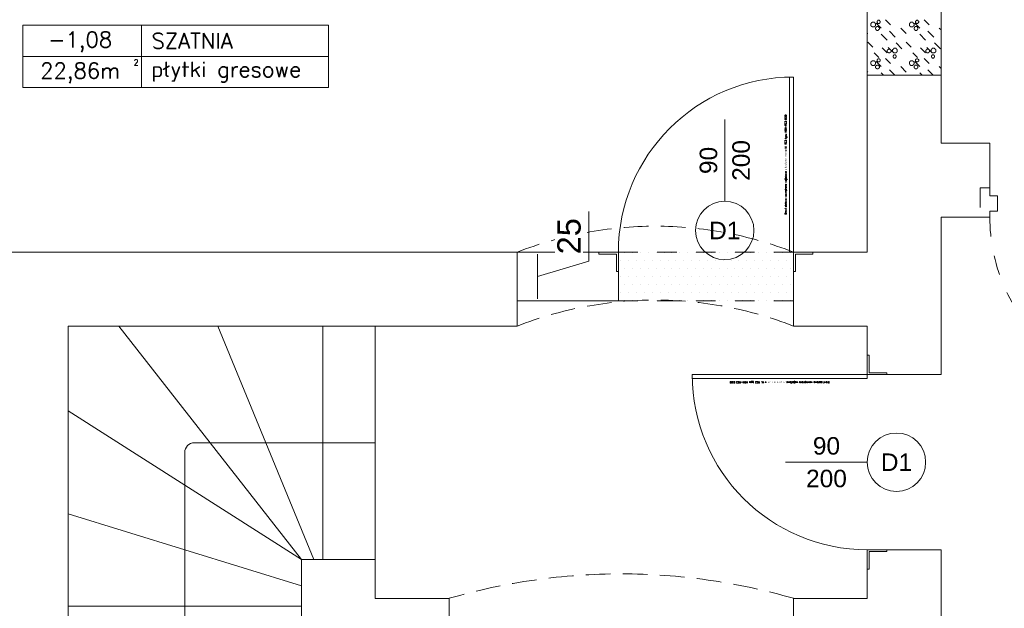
# Model space of a CAD drawing. Header units: millimetres. Extents: x -2274 to 12297, y -16157 to 26321.
# Tile 222 of 256: x -1012 to -506, y -720 to -418. Entities that reach past the tile are written whole.
import ezdxf
from ezdxf.enums import TextEntityAlignment as Align

# ---------------------------------------------------------------- set-up
doc = ezdxf.new("R2010")
doc.units = ezdxf.units.MM
doc.linetypes.add('4002', pattern=[2, 1, -1])
doc.linetypes.add('DASHED', pattern=[19.05, 12.7, -6.35])
for name, color, linetype in [('- niebieska cienka - izolacja', 120, 'Continuous'), ('-LI-WIDOK', 2, 'Continuous'), ('-SCIANY-DZIALOWE', 3, 'Continuous'), ('drzwi łuk', 1, 'Continuous'), ('PROJEKTOWANE', 5, 'Continuous')]:
    doc.layers.add(name, color=color, linetype=linetype)
doc.layers.add('-ŚCIANY NOŚNE', color=4, linetype='Continuous', lineweight=53)
doc.layers.add('CIENKA - OPISY', color=2, linetype='Continuous', lineweight=25)
doc.layers.add('DO USU', color=7, linetype='Continuous', true_color=0x969696)
doc.layers.add('ISTN. BUD', color=253, linetype='Continuous', true_color=0x828282)
doc.styles.add('ARIAL', font='arial.ttf', dxfattribs={"height": 0.5})
doc.styles.add('ROMANS', font='romans', dxfattribs={"width": 0.9, "height": 9})
doc.styles.add('SIMPLEX', font='simplex')
doc.styles.get("Standard").update_dxf_attribs({"font": 'arial.ttf'})

msp = doc.modelspace()

# ---------------------------------------------------------------- linework, layer by layer
at = {"layer": '- niebieska cienka - izolacja', "color": 253, "linetype": 'Continuous', "lineweight": 13}
for p, q in [((-574.19, -419.61), (-574.19, -419.41)), ((-574.19, -419.41), (-573.99, -419.41)), ((-574.19, -419.81), (-574.19, -419.61)), ((-574.19, -420.01), (-574.19, -419.81)), ((-574.19, -420.21), (-574.19, -420.01)), ((-574.19, -420.41), (-574.19, -420.21)), ((-573.99, -419.41), (-573.99, -419.21)), ((-573.99, -419.21), (-573.79, -419.21)), ((-573.79, -419.21), (-573.79, -419.01)), ((-573.79, -419.01), (-573.59, -419.01)), ((-573.59, -419.01), (-573.59, -418.81)), ((-573.59, -418.81), (-573.39, -418.81)), ((-573.39, -418.81), (-573.19, -418.81)), ((-573.19, -418.81), (-572.99, -418.81)), ((-572.99, -418.81), (-572.79, -418.81)), ((-572.79, -418.81), (-572.59, -418.81)), ((-572.59, -418.81), (-572.39, -418.81)), ((-572.39, -419.01), (-572.39, -418.81)), ((-572.39, -419.01), (-572.19, -419.01)), ((-572.19, -419.21), (-572.19, -419.01)), ((-572.19, -419.21), (-571.99, -419.21)), ((-571.99, -419.41), (-571.99, -419.21)), ((-571.99, -419.41), (-571.79, -419.41)), ((-571.79, -419.61), (-571.79, -419.41)), ((-571.79, -419.81), (-571.79, -419.61)), ((-571.79, -420.01), (-571.79, -419.81)), ((-571.79, -420.21), (-571.79, -420.01)), ((-571.79, -420.41), (-571.79, -420.21)), ((-571.4, -419.21), (-568.8, -421.81)), ((-571.4, -419.21), (-568.8, -421.81)), ((-570.99, -418.41), (-570.99, -418.21)), ((-570.99, -418.21), (-570.79, -418.21)), ((-570.99, -418.61), (-570.99, -418.41)), ((-570.99, -418.81), (-570.99, -418.61)), ((-570.99, -419.01), (-570.99, -418.81)), ((-570.99, -419.01), (-570.79, -419.01)), ((-570.79, -418.01), (-570.59, -418.01)), ((-570.79, -418.21), (-570.79, -418.01)), ((-570.79, -419.21), (-570.79, -419.01)), ((-570.79, -419.21), (-570.59, -419.21)), ((-570.59, -418.01), (-570.59, -417.81)), ((-570.59, -417.81), (-570.39, -417.81)), ((-570.59, -419.41), (-570.59, -419.21)), ((-570.59, -419.41), (-570.39, -419.41)), ((-570.39, -417.81), (-570.19, -417.81)), ((-570.39, -419.41), (-570.19, -419.41)), ((-570.19, -417.81), (-569.99, -417.81)), ((-570.19, -419.41), (-569.99, -419.41)), ((-569.99, -417.81), (-569.79, -417.81)), ((-569.99, -419.41), (-569.79, -419.41)), ((-569.79, -418.01), (-569.79, -417.81)), ((-569.79, -418.01), (-569.59, -418.01)), ((-569.79, -419.21), (-569.59, -419.21)), ((-569.79, -419.41), (-569.79, -419.21)), ((-569.59, -418.21), (-569.59, -418.01)), ((-569.59, -418.21), (-569.39, -418.21)), ((-569.59, -419.01), (-569.39, -419.01)), ((-569.59, -419.21), (-569.59, -419.01)), ((-569.39, -418.41), (-569.39, -418.21)), ((-569.39, -418.61), (-569.39, -418.41)), ((-569.39, -418.81), (-569.39, -418.61)), ((-569.39, -419.01), (-569.39, -418.81)), ((-566.6, -417.61), (-564, -420.21)), ((-566.6, -417.61), (-564, -420.21)), ((-554.39, -419.61), (-554.39, -419.41)), ((-554.39, -419.41), (-554.19, -419.41)), ((-554.39, -419.81), (-554.39, -419.61)), ((-554.39, -420.01), (-554.39, -419.81)), ((-554.39, -420.21), (-554.39, -420.01)), ((-554.39, -420.41), (-554.39, -420.21)), ((-554.19, -419.41), (-554.19, -419.21)), ((-554.19, -419.21), (-553.99, -419.21)), ((-553.99, -419.21), (-553.99, -419.01)), ((-553.99, -419.01), (-553.79, -419.01)), ((-553.79, -419.01), (-553.79, -418.81)), ((-553.79, -418.81), (-553.59, -418.81)), ((-553.59, -418.81), (-553.39, -418.81)), ((-553.39, -418.81), (-553.19, -418.81)), ((-553.19, -418.81), (-552.99, -418.81)), ((-552.99, -418.81), (-552.79, -418.81)), ((-552.79, -418.81), (-552.59, -418.81)), ((-552.59, -419.01), (-552.59, -418.81)), ((-552.59, -419.01), (-552.39, -419.01)), ((-552.39, -419.21), (-552.39, -419.01)), ((-552.39, -419.21), (-552.19, -419.21)), ((-552.19, -419.41), (-552.19, -419.21)), ((-552.19, -419.41), (-551.99, -419.41)), ((-551.99, -419.61), (-551.99, -419.41)), ((-551.99, -419.81), (-551.99, -419.61)), ((-551.99, -420.01), (-551.99, -419.81)), ((-551.99, -420.21), (-551.99, -420.01)), ((-551.99, -420.41), (-551.99, -420.21)), ((-551.6, -419.21), (-549, -421.81)), ((-551.6, -419.21), (-549, -421.81)), ((-551.19, -418.41), (-551.19, -418.21)), ((-551.19, -418.21), (-550.99, -418.21)), ((-551.19, -418.61), (-551.19, -418.41)), ((-551.19, -418.81), (-551.19, -418.61)), ((-551.19, -419.01), (-551.19, -418.81)), ((-551.19, -419.01), (-550.99, -419.01)), ((-550.99, -418.01), (-550.79, -418.01)), ((-550.99, -418.21), (-550.99, -418.01)), ((-550.99, -419.21), (-550.99, -419.01)), ((-550.99, -419.21), (-550.79, -419.21)), ((-550.79, -418.01), (-550.79, -417.81)), ((-550.79, -417.81), (-550.59, -417.81)), ((-550.79, -419.41), (-550.79, -419.21)), ((-550.79, -419.41), (-550.59, -419.41)), ((-550.59, -417.81), (-550.39, -417.81)), ((-550.59, -419.41), (-550.39, -419.41)), ((-550.39, -417.81), (-550.19, -417.81)), ((-550.39, -419.41), (-550.19, -419.41)), ((-550.19, -417.81), (-549.99, -417.81)), ((-550.19, -419.41), (-549.99, -419.41)), ((-549.99, -418.01), (-549.99, -417.81)), ((-549.99, -418.01), (-549.79, -418.01)), ((-549.99, -419.21), (-549.79, -419.21)), ((-549.99, -419.41), (-549.99, -419.21)), ((-549.79, -418.21), (-549.79, -418.01)), ((-549.79, -418.21), (-549.59, -418.21)), ((-549.79, -419.01), (-549.59, -419.01)), ((-549.79, -419.21), (-549.79, -419.01)), ((-549.59, -418.41), (-549.59, -418.21)), ((-549.59, -418.61), (-549.59, -418.41)), ((-549.59, -418.81), (-549.59, -418.61)), ((-549.59, -419.01), (-549.59, -418.81)), ((-546.8, -417.61), (-544.2, -420.21)), ((-546.8, -417.61), (-544.2, -420.21)), ((-576, -424.4), (-575.8, -424.61)), ((-576, -424.4), (-575.8, -424.61)), ((-574.19, -420.61), (-574.19, -420.41)), ((-574.19, -420.61), (-573.99, -420.61)), ((-573.99, -420.81), (-573.99, -420.61)), ((-573.99, -420.81), (-573.79, -420.81)), ((-573.79, -421.01), (-573.79, -420.81)), ((-573.79, -421.01), (-573.59, -421.01)), ((-573.59, -421.21), (-573.59, -421.01)), ((-573.59, -421.21), (-573.39, -421.21)), ((-573.39, -421.21), (-573.19, -421.21)), ((-573.19, -421.21), (-572.99, -421.21)), ((-572.99, -421.21), (-572.79, -421.21)), ((-572.79, -421.21), (-572.59, -421.21)), ((-572.59, -421.21), (-572.39, -421.21)), ((-572.39, -421.01), (-572.19, -421.01)), ((-572.39, -421.21), (-572.39, -421.01)), ((-572.19, -420.81), (-571.99, -420.81)), ((-572.19, -421.01), (-572.19, -420.81)), ((-571.99, -420.61), (-571.79, -420.61)), ((-571.99, -420.81), (-571.99, -420.61)), ((-571.79, -420.61), (-571.79, -420.41)), ((-571.79, -421.61), (-571.59, -421.61)), ((-571.79, -421.81), (-571.79, -421.61)), ((-571.79, -422.01), (-571.79, -421.81)), ((-571.79, -422.21), (-571.79, -422.01)), ((-571.79, -422.41), (-571.79, -422.21)), ((-571.79, -422.41), (-571.59, -422.41)), ((-571.59, -421.61), (-571.59, -421.41)), ((-571.59, -421.41), (-571.39, -421.41)), ((-571.59, -422.61), (-571.59, -422.41)), ((-571.59, -422.61), (-571.39, -422.61)), ((-571.39, -421.21), (-571.19, -421.21)), ((-571.39, -421.41), (-571.39, -421.21)), ((-571.39, -422.81), (-571.39, -422.61)), ((-571.39, -422.81), (-571.19, -422.81)), ((-571.19, -421.01), (-570.99, -421.01)), ((-571.19, -421.21), (-571.19, -421.01)), ((-571.19, -423.01), (-571.19, -422.81)), ((-571.19, -423.01), (-570.99, -423.01)), ((-570.99, -421.01), (-570.79, -421.01)), ((-570.99, -423.01), (-570.79, -423.01)), ((-570.79, -421.01), (-570.59, -421.01)), ((-570.79, -423.01), (-570.59, -423.01)), ((-570.59, -421.01), (-570.39, -421.01)), ((-570.59, -423.01), (-570.39, -423.01)), ((-570.39, -421.21), (-570.39, -421.01)), ((-570.39, -421.21), (-570.19, -421.21)), ((-570.39, -423.01), (-570.39, -422.81)), ((-570.39, -422.81), (-570.19, -422.81)), ((-570.19, -421.41), (-570.19, -421.21)), ((-570.19, -421.41), (-569.99, -421.41)), ((-570.19, -422.81), (-570.19, -422.61)), ((-570.19, -422.61), (-569.99, -422.61)), ((-569.99, -421.61), (-569.99, -421.41)), ((-569.99, -421.61), (-569.79, -421.61)), ((-569.99, -422.61), (-569.99, -422.41)), ((-569.99, -422.41), (-569.79, -422.41)), ((-569.79, -421.81), (-569.79, -421.61)), ((-569.79, -422.01), (-569.79, -421.81)), ((-569.79, -422.21), (-569.79, -422.01)), ((-569.79, -422.41), (-569.79, -422.21)), ((-568.8, -425.01), (-565.8, -428.01)), ((-568.8, -425.01), (-565.8, -428.01)), ((-564.6, -423.41), (-561.6, -426.41)), ((-564.6, -423.41), (-561.6, -426.41)), ((-558.8, -421.81), (-556, -424.61)), ((-558.8, -421.81), (-556, -424.61)), ((-554.39, -420.61), (-554.39, -420.41)), ((-554.39, -420.61), (-554.19, -420.61)), ((-554.19, -420.81), (-554.19, -420.61)), ((-554.19, -420.81), (-553.99, -420.81)), ((-553.99, -421.01), (-553.99, -420.81)), ((-553.99, -421.01), (-553.79, -421.01)), ((-553.79, -421.21), (-553.79, -421.01)), ((-553.79, -421.21), (-553.59, -421.21)), ((-553.59, -421.21), (-553.39, -421.21)), ((-553.39, -421.21), (-553.19, -421.21)), ((-553.19, -421.21), (-552.99, -421.21)), ((-552.99, -421.21), (-552.79, -421.21)), ((-552.79, -421.21), (-552.59, -421.21)), ((-552.59, -421.01), (-552.39, -421.01)), ((-552.59, -421.21), (-552.59, -421.01)), ((-552.39, -420.81), (-552.19, -420.81)), ((-552.39, -421.01), (-552.39, -420.81)), ((-552.19, -420.61), (-551.99, -420.61)), ((-552.19, -420.81), (-552.19, -420.61)), ((-551.99, -420.61), (-551.99, -420.41)), ((-551.99, -421.61), (-551.79, -421.61)), ((-551.99, -421.81), (-551.99, -421.61)), ((-551.99, -422.01), (-551.99, -421.81)), ((-551.99, -422.21), (-551.99, -422.01)), ((-551.99, -422.41), (-551.99, -422.21)), ((-551.99, -422.41), (-551.79, -422.41)), ((-551.79, -421.61), (-551.79, -421.41)), ((-551.79, -421.41), (-551.59, -421.41)), ((-551.79, -422.61), (-551.79, -422.41)), ((-551.79, -422.61), (-551.59, -422.61)), ((-551.59, -421.21), (-551.39, -421.21)), ((-551.59, -421.41), (-551.59, -421.21)), ((-551.59, -422.81), (-551.59, -422.61)), ((-551.59, -422.81), (-551.39, -422.81)), ((-551.39, -421.01), (-551.19, -421.01)), ((-551.39, -421.21), (-551.39, -421.01)), ((-551.39, -423.01), (-551.39, -422.81)), ((-551.39, -423.01), (-551.19, -423.01)), ((-551.19, -421.01), (-550.99, -421.01)), ((-551.19, -423.01), (-550.99, -423.01)), ((-550.99, -421.01), (-550.79, -421.01)), ((-550.99, -423.01), (-550.79, -423.01)), ((-550.79, -421.01), (-550.59, -421.01)), ((-550.79, -423.01), (-550.59, -423.01)), ((-550.59, -421.21), (-550.59, -421.01)), ((-550.59, -421.21), (-550.39, -421.21)), ((-550.59, -423.01), (-550.59, -422.81)), ((-550.59, -422.81), (-550.39, -422.81)), ((-550.39, -421.41), (-550.39, -421.21)), ((-550.39, -421.41), (-550.19, -421.41)), ((-550.39, -422.81), (-550.39, -422.61)), ((-550.39, -422.61), (-550.19, -422.61)), ((-550.19, -421.61), (-550.19, -421.41)), ((-550.19, -421.61), (-549.99, -421.61)), ((-550.19, -422.61), (-550.19, -422.41)), ((-550.19, -422.41), (-549.99, -422.41)), ((-549.99, -421.81), (-549.99, -421.61)), ((-549.99, -422.01), (-549.99, -421.81)), ((-549.99, -422.21), (-549.99, -422.01)), ((-549.99, -422.41), (-549.99, -422.21)), ((-549, -425.01), (-546, -428.01)), ((-549, -425.01), (-546, -428.01)), ((-544.8, -423.41), (-541.8, -426.41)), ((-544.8, -423.41), (-541.8, -426.41)), ((-539, -421.81), (-538, -422.8)), ((-539, -421.81), (-538, -422.8)), ((-575.8, -429.01), (-573.2, -431.61)), ((-575.8, -429.01), (-573.2, -431.61)), ((-561.2, -429.41), (-558.2, -432.41)), ((-561.2, -429.41), (-558.2, -432.41)), ((-556, -429.01), (-553.4, -431.61)), ((-556, -429.01), (-553.4, -431.61)), ((-541.4, -429.41), (-538.4, -432.41)), ((-541.4, -429.41), (-538.4, -432.41)), ((-572.4, -434.61), (-570, -437.01)), ((-572.4, -434.61), (-570, -437.01)), ((-568.4, -432.01), (-565.8, -434.61)), ((-568.4, -432.01), (-565.8, -434.61)), ((-565.79, -433.21), (-565.59, -433.21)), ((-565.79, -433.41), (-565.79, -433.21)), ((-565.79, -433.61), (-565.79, -433.41)), ((-565.79, -433.81), (-565.79, -433.61)), ((-565.79, -434.01), (-565.79, -433.81)), ((-565.79, -434.01), (-565.59, -434.01)), ((-565.59, -433.21), (-565.59, -433.01)), ((-565.59, -433.01), (-565.39, -433.01)), ((-565.59, -434.21), (-565.59, -434.01)), ((-565.59, -434.21), (-565.39, -434.21)), ((-565.39, -432.81), (-565.19, -432.81)), ((-565.39, -433.01), (-565.39, -432.81)), ((-565.39, -434.41), (-565.39, -434.21)), ((-565.39, -434.41), (-565.19, -434.41)), ((-565.2, -431.81), (-562.4, -434.61)), ((-565.2, -431.81), (-562.4, -434.61)), ((-565.19, -432.61), (-564.99, -432.61)), ((-565.19, -432.81), (-565.19, -432.61)), ((-565.19, -434.61), (-565.19, -434.41)), ((-565.19, -434.61), (-564.99, -434.61)), ((-564.99, -432.61), (-564.79, -432.61)), ((-564.99, -434.61), (-564.79, -434.61)), ((-564.79, -432.61), (-564.59, -432.61)), ((-564.79, -434.61), (-564.59, -434.61)), ((-564.59, -432.61), (-564.39, -432.61)), ((-564.59, -434.61), (-564.39, -434.61)), ((-564.39, -432.81), (-564.39, -432.61)), ((-564.39, -432.81), (-564.19, -432.81)), ((-564.39, -434.61), (-564.39, -434.41)), ((-564.39, -434.41), (-564.19, -434.41)), ((-564.19, -433.01), (-564.19, -432.81)), ((-564.19, -433.01), (-563.99, -433.01)), ((-564.19, -434.41), (-564.19, -434.21)), ((-564.19, -434.21), (-563.99, -434.21)), ((-563.99, -433.21), (-563.99, -433.01)), ((-563.99, -433.21), (-563.79, -433.21)), ((-563.99, -434.21), (-563.99, -434.01)), ((-563.99, -434.01), (-563.79, -434.01)), ((-563.79, -433.41), (-563.79, -433.21)), ((-563.79, -433.61), (-563.79, -433.41)), ((-563.79, -433.81), (-563.79, -433.61)), ((-563.79, -434.01), (-563.79, -433.81)), ((-562.99, -433.01), (-562.99, -432.81)), ((-562.99, -432.81), (-562.79, -432.81)), ((-562.99, -433.21), (-562.99, -433.01)), ((-562.99, -433.41), (-562.99, -433.21)), ((-562.99, -433.61), (-562.99, -433.41)), ((-562.99, -433.81), (-562.99, -433.61)), ((-562.99, -434.01), (-562.99, -433.81)), ((-562.99, -434.01), (-562.79, -434.01)), ((-562.79, -432.81), (-562.79, -432.61)), ((-562.79, -432.61), (-562.59, -432.61)), ((-562.79, -434.21), (-562.79, -434.01)), ((-562.79, -434.21), (-562.59, -434.21)), ((-562.59, -432.61), (-562.59, -432.41)), ((-562.59, -432.41), (-562.39, -432.41)), ((-562.59, -434.41), (-562.59, -434.21)), ((-562.59, -434.41), (-562.39, -434.41)), ((-562.39, -432.41), (-562.39, -432.21)), ((-562.39, -432.21), (-562.19, -432.21)), ((-562.39, -434.61), (-562.39, -434.41)), ((-562.39, -434.61), (-562.19, -434.61)), ((-562.19, -432.21), (-561.99, -432.21)), ((-562.19, -434.61), (-561.99, -434.61)), ((-561.99, -432.21), (-561.79, -432.21)), ((-561.99, -434.61), (-561.79, -434.61)), ((-561.79, -432.21), (-561.59, -432.21)), ((-561.79, -434.61), (-561.59, -434.61)), ((-561.59, -432.21), (-561.39, -432.21)), ((-561.59, -434.61), (-561.39, -434.61)), ((-561.39, -432.21), (-561.19, -432.21)), ((-561.39, -434.61), (-561.19, -434.61)), ((-561.19, -432.41), (-561.19, -432.21)), ((-561.19, -432.41), (-560.99, -432.41)), ((-561.19, -434.41), (-560.99, -434.41)), ((-561.19, -434.61), (-561.19, -434.41)), ((-560.99, -432.61), (-560.99, -432.41)), ((-560.99, -432.61), (-560.79, -432.61)), ((-560.99, -434.21), (-560.79, -434.21)), ((-560.99, -434.41), (-560.99, -434.21)), ((-560.79, -432.81), (-560.79, -432.61)), ((-560.79, -432.81), (-560.59, -432.81)), ((-560.79, -434.01), (-560.59, -434.01)), ((-560.79, -434.21), (-560.79, -434.01)), ((-560.59, -433.01), (-560.59, -432.81)), ((-560.59, -433.21), (-560.59, -433.01)), ((-560.59, -433.41), (-560.59, -433.21)), ((-560.59, -433.61), (-560.59, -433.41)), ((-560.59, -433.81), (-560.59, -433.61)), ((-560.59, -434.01), (-560.59, -433.81)), ((-552.6, -434.61), (-550.2, -437.01)), ((-552.6, -434.61), (-550.2, -437.01)), ((-548.6, -432.01), (-546, -434.61)), ((-548.6, -432.01), (-546, -434.61)), ((-545.99, -433.21), (-545.79, -433.21)), ((-545.99, -433.41), (-545.99, -433.21)), ((-545.99, -433.61), (-545.99, -433.41)), ((-545.99, -433.81), (-545.99, -433.61)), ((-545.99, -434.01), (-545.99, -433.81)), ((-545.99, -434.01), (-545.79, -434.01)), ((-545.79, -433.21), (-545.79, -433.01)), ((-545.79, -433.01), (-545.59, -433.01)), ((-545.79, -434.21), (-545.79, -434.01)), ((-545.79, -434.21), (-545.59, -434.21)), ((-545.59, -432.81), (-545.39, -432.81)), ((-545.59, -433.01), (-545.59, -432.81)), ((-545.59, -434.41), (-545.59, -434.21)), ((-545.59, -434.41), (-545.39, -434.41)), ((-545.4, -431.81), (-542.6, -434.61)), ((-545.4, -431.81), (-542.6, -434.61)), ((-545.39, -432.61), (-545.19, -432.61)), ((-545.39, -432.81), (-545.39, -432.61)), ((-545.39, -434.61), (-545.39, -434.41)), ((-545.39, -434.61), (-545.19, -434.61)), ((-545.19, -432.61), (-544.99, -432.61)), ((-545.19, -434.61), (-544.99, -434.61)), ((-544.99, -432.61), (-544.79, -432.61)), ((-544.99, -434.61), (-544.79, -434.61)), ((-544.79, -432.61), (-544.59, -432.61)), ((-544.79, -434.61), (-544.59, -434.61)), ((-544.59, -432.81), (-544.59, -432.61)), ((-544.59, -432.81), (-544.39, -432.81)), ((-544.59, -434.61), (-544.59, -434.41)), ((-544.59, -434.41), (-544.39, -434.41)), ((-544.39, -433.01), (-544.39, -432.81)), ((-544.39, -433.01), (-544.19, -433.01)), ((-544.39, -434.41), (-544.39, -434.21)), ((-544.39, -434.21), (-544.19, -434.21)), ((-544.19, -433.21), (-544.19, -433.01)), ((-544.19, -433.21), (-543.99, -433.21)), ((-544.19, -434.21), (-544.19, -434.01)), ((-544.19, -434.01), (-543.99, -434.01)), ((-543.99, -433.41), (-543.99, -433.21)), ((-543.99, -433.61), (-543.99, -433.41)), ((-543.99, -433.81), (-543.99, -433.61)), ((-543.99, -434.01), (-543.99, -433.81)), ((-543.19, -433.01), (-543.19, -432.81)), ((-543.19, -432.81), (-542.99, -432.81)), ((-543.19, -433.21), (-543.19, -433.01)), ((-543.19, -433.41), (-543.19, -433.21)), ((-543.19, -433.61), (-543.19, -433.41)), ((-543.19, -433.81), (-543.19, -433.61)), ((-543.19, -434.01), (-543.19, -433.81)), ((-543.19, -434.01), (-542.99, -434.01)), ((-542.99, -432.81), (-542.99, -432.61)), ((-542.99, -432.61), (-542.79, -432.61)), ((-542.99, -434.21), (-542.99, -434.01)), ((-542.99, -434.21), (-542.79, -434.21)), ((-542.79, -432.61), (-542.79, -432.41)), ((-542.79, -432.41), (-542.59, -432.41)), ((-542.79, -434.41), (-542.79, -434.21)), ((-542.79, -434.41), (-542.59, -434.41)), ((-542.59, -432.41), (-542.59, -432.21)), ((-542.59, -432.21), (-542.39, -432.21)), ((-542.59, -434.61), (-542.59, -434.41)), ((-542.59, -434.61), (-542.39, -434.61)), ((-542.39, -432.21), (-542.19, -432.21)), ((-542.39, -434.61), (-542.19, -434.61)), ((-542.19, -432.21), (-541.99, -432.21)), ((-542.19, -434.61), (-541.99, -434.61)), ((-541.99, -432.21), (-541.79, -432.21)), ((-541.99, -434.61), (-541.79, -434.61)), ((-541.79, -432.21), (-541.59, -432.21)), ((-541.79, -434.61), (-541.59, -434.61)), ((-541.59, -432.21), (-541.39, -432.21)), ((-541.59, -434.61), (-541.39, -434.61)), ((-541.39, -432.41), (-541.39, -432.21)), ((-541.39, -432.41), (-541.19, -432.41)), ((-541.39, -434.41), (-541.19, -434.41)), ((-541.39, -434.61), (-541.39, -434.41)), ((-541.19, -432.61), (-541.19, -432.41)), ((-541.19, -432.61), (-540.99, -432.61)), ((-541.19, -434.21), (-540.99, -434.21)), ((-541.19, -434.41), (-541.19, -434.21)), ((-540.99, -432.81), (-540.99, -432.61)), ((-540.99, -432.81), (-540.79, -432.81)), ((-540.99, -434.01), (-540.79, -434.01)), ((-540.99, -434.21), (-540.99, -434.01)), ((-540.79, -433.01), (-540.79, -432.81)), ((-540.79, -433.21), (-540.79, -433.01)), ((-540.79, -433.41), (-540.79, -433.21)), ((-540.79, -433.61), (-540.79, -433.41)), ((-540.79, -433.81), (-540.79, -433.61)), ((-540.79, -434.01), (-540.79, -433.81)), ((-574.19, -439.41), (-574.19, -439.21)), ((-574.19, -439.21), (-573.99, -439.21)), ((-574.19, -439.61), (-574.19, -439.41)), ((-574.19, -439.81), (-574.19, -439.61)), ((-574.19, -440.01), (-574.19, -439.81)), ((-574.19, -440.21), (-574.19, -440.01)), ((-574.19, -440.41), (-574.19, -440.21)), ((-574.19, -440.41), (-573.99, -440.41)), ((-573.99, -439.21), (-573.99, -439.01)), ((-573.99, -439.01), (-573.79, -439.01)), ((-573.99, -440.61), (-573.99, -440.41)), ((-573.79, -439.01), (-573.79, -438.81)), ((-573.79, -438.81), (-573.59, -438.81)), ((-573.59, -438.81), (-573.59, -438.61)), ((-573.59, -438.61), (-573.39, -438.61)), ((-573.39, -438.61), (-573.19, -438.61)), ((-573.19, -438.61), (-572.99, -438.61)), ((-572.99, -438.61), (-572.79, -438.61)), ((-572.79, -438.61), (-572.59, -438.61)), ((-572.59, -438.61), (-572.39, -438.61)), ((-572.39, -438.81), (-572.39, -438.61)), ((-572.39, -438.81), (-572.19, -438.81)), ((-572.19, -439.01), (-572.19, -438.81)), ((-572.19, -439.01), (-571.99, -439.01)), ((-571.99, -439.21), (-571.99, -439.01)), ((-571.99, -439.21), (-571.79, -439.21)), ((-571.99, -440.41), (-571.79, -440.41)), ((-571.99, -440.61), (-571.99, -440.41)), ((-571.79, -439.41), (-571.79, -439.21)), ((-571.79, -439.61), (-571.79, -439.41)), ((-571.79, -439.81), (-571.79, -439.61)), ((-571.79, -440.01), (-571.79, -439.81)), ((-571.79, -440.21), (-571.79, -440.01)), ((-571.79, -440.41), (-571.79, -440.21)), ((-571.4, -439.01), (-568.8, -441.61)), ((-571.4, -439.01), (-568.8, -441.61)), ((-570.99, -438.21), (-570.99, -438.01)), ((-570.99, -438.01), (-570.79, -438.01)), ((-570.99, -438.41), (-570.99, -438.21)), ((-570.99, -438.61), (-570.99, -438.41)), ((-570.99, -438.81), (-570.99, -438.61)), ((-570.99, -438.81), (-570.79, -438.81)), ((-570.79, -437.81), (-570.59, -437.81)), ((-570.79, -438.01), (-570.79, -437.81)), ((-570.79, -439.01), (-570.79, -438.81)), ((-570.79, -439.01), (-570.59, -439.01)), ((-570.59, -437.81), (-570.59, -437.61)), ((-570.59, -437.61), (-570.39, -437.61)), ((-570.59, -439.21), (-570.59, -439.01)), ((-570.59, -439.21), (-570.39, -439.21)), ((-570.39, -437.61), (-570.19, -437.61)), ((-570.39, -439.21), (-570.19, -439.21)), ((-570.19, -437.61), (-569.99, -437.61)), ((-570.19, -439.21), (-569.99, -439.21)), ((-569.99, -437.61), (-569.79, -437.61)), ((-569.99, -439.21), (-569.79, -439.21)), ((-569.79, -437.81), (-569.79, -437.61)), ((-569.79, -437.81), (-569.59, -437.81)), ((-569.79, -439.01), (-569.59, -439.01)), ((-569.79, -439.21), (-569.79, -439.01)), ((-569.59, -438.01), (-569.59, -437.81)), ((-569.59, -438.01), (-569.39, -438.01)), ((-569.59, -438.81), (-569.39, -438.81)), ((-569.59, -439.01), (-569.59, -438.81)), ((-569.39, -438.21), (-569.39, -438.01)), ((-569.39, -438.41), (-569.39, -438.21)), ((-569.39, -438.61), (-569.39, -438.41)), ((-569.39, -438.81), (-569.39, -438.61)), ((-566.6, -437.41), (-564, -440.01)), ((-566.6, -437.41), (-564, -440.01)), ((-562.79, -436.21), (-562.79, -436.01)), ((-562.79, -436.01), (-562.59, -436.01)), ((-562.79, -436.41), (-562.79, -436.21)), ((-562.79, -436.61), (-562.79, -436.41)), ((-562.79, -436.81), (-562.79, -436.61)), ((-562.79, -436.81), (-562.59, -436.81)), ((-562.59, -435.81), (-562.39, -435.81)), ((-562.59, -436.01), (-562.59, -435.81)), ((-562.59, -437.01), (-562.59, -436.81)), ((-562.59, -437.01), (-562.39, -437.01)), ((-562.39, -435.81), (-562.39, -435.61)), ((-562.39, -435.61), (-562.19, -435.61)), ((-562.39, -437.21), (-562.39, -437.01)), ((-562.39, -437.21), (-562.19, -437.21)), ((-562.19, -435.61), (-561.99, -435.61)), ((-562.19, -437.21), (-561.99, -437.21)), ((-561.99, -435.61), (-561.79, -435.61)), ((-561.99, -437.21), (-561.79, -437.21)), ((-561.79, -435.61), (-561.59, -435.61)), ((-561.79, -437.21), (-561.59, -437.21)), ((-561.59, -435.81), (-561.59, -435.61)), ((-561.59, -435.81), (-561.39, -435.81)), ((-561.59, -437.01), (-561.39, -437.01)), ((-561.59, -437.21), (-561.59, -437.01)), ((-561.39, -436.01), (-561.39, -435.81)), ((-561.39, -436.01), (-561.19, -436.01)), ((-561.39, -436.81), (-561.19, -436.81)), ((-561.39, -437.01), (-561.39, -436.81)), ((-561.19, -436.21), (-561.19, -436.01)), ((-561.19, -436.41), (-561.19, -436.21)), ((-561.19, -436.61), (-561.19, -436.41)), ((-561.19, -436.81), (-561.19, -436.61)), ((-554.39, -439.41), (-554.39, -439.21)), ((-554.39, -439.21), (-554.19, -439.21)), ((-554.39, -439.61), (-554.39, -439.41)), ((-554.39, -439.81), (-554.39, -439.61)), ((-554.39, -440.01), (-554.39, -439.81)), ((-554.39, -440.21), (-554.39, -440.01)), ((-554.39, -440.41), (-554.39, -440.21)), ((-554.39, -440.41), (-554.19, -440.41)), ((-554.19, -439.21), (-554.19, -439.01)), ((-554.19, -439.01), (-553.99, -439.01)), ((-554.19, -440.61), (-554.19, -440.41)), ((-553.99, -439.01), (-553.99, -438.81)), ((-553.99, -438.81), (-553.79, -438.81)), ((-553.79, -438.81), (-553.79, -438.61)), ((-553.79, -438.61), (-553.59, -438.61)), ((-553.59, -438.61), (-553.39, -438.61)), ((-553.39, -438.61), (-553.19, -438.61)), ((-553.19, -438.61), (-552.99, -438.61)), ((-552.99, -438.61), (-552.79, -438.61)), ((-552.79, -438.61), (-552.59, -438.61)), ((-552.59, -438.81), (-552.59, -438.61)), ((-552.59, -438.81), (-552.39, -438.81)), ((-552.39, -439.01), (-552.39, -438.81)), ((-552.39, -439.01), (-552.19, -439.01)), ((-552.19, -439.21), (-552.19, -439.01)), ((-552.19, -439.21), (-551.99, -439.21)), ((-552.19, -440.41), (-551.99, -440.41)), ((-552.19, -440.61), (-552.19, -440.41)), ((-551.99, -439.41), (-551.99, -439.21)), ((-551.99, -439.61), (-551.99, -439.41)), ((-551.99, -439.81), (-551.99, -439.61)), ((-551.99, -440.01), (-551.99, -439.81)), ((-551.99, -440.21), (-551.99, -440.01)), ((-551.99, -440.41), (-551.99, -440.21)), ((-551.6, -439.01), (-549, -441.61)), ((-551.6, -439.01), (-549, -441.61)), ((-551.19, -438.21), (-551.19, -438.01)), ((-551.19, -438.01), (-550.99, -438.01)), ((-551.19, -438.41), (-551.19, -438.21)), ((-551.19, -438.61), (-551.19, -438.41)), ((-551.19, -438.81), (-551.19, -438.61)), ((-551.19, -438.81), (-550.99, -438.81)), ((-550.99, -437.81), (-550.79, -437.81)), ((-550.99, -438.01), (-550.99, -437.81)), ((-550.99, -439.01), (-550.99, -438.81)), ((-550.99, -439.01), (-550.79, -439.01)), ((-550.79, -437.81), (-550.79, -437.61)), ((-550.79, -437.61), (-550.59, -437.61)), ((-550.79, -439.21), (-550.79, -439.01)), ((-550.79, -439.21), (-550.59, -439.21)), ((-550.59, -437.61), (-550.39, -437.61)), ((-550.59, -439.21), (-550.39, -439.21)), ((-550.39, -437.61), (-550.19, -437.61)), ((-550.39, -439.21), (-550.19, -439.21)), ((-550.19, -437.61), (-549.99, -437.61)), ((-550.19, -439.21), (-549.99, -439.21)), ((-549.99, -437.81), (-549.99, -437.61)), ((-549.99, -437.81), (-549.79, -437.81)), ((-549.99, -439.01), (-549.79, -439.01)), ((-549.99, -439.21), (-549.99, -439.01)), ((-549.79, -438.01), (-549.79, -437.81)), ((-549.79, -438.01), (-549.59, -438.01)), ((-549.79, -438.81), (-549.59, -438.81)), ((-549.79, -439.01), (-549.79, -438.81)), ((-549.59, -438.21), (-549.59, -438.01)), ((-549.59, -438.41), (-549.59, -438.21)), ((-549.59, -438.61), (-549.59, -438.41)), ((-549.59, -438.81), (-549.59, -438.61)), ((-546.8, -437.41), (-544.2, -440.01)), ((-546.8, -437.41), (-544.2, -440.01)), ((-542.99, -436.21), (-542.99, -436.01)), ((-542.99, -436.01), (-542.79, -436.01)), ((-542.99, -436.41), (-542.99, -436.21)), ((-542.99, -436.61), (-542.99, -436.41)), ((-542.99, -436.81), (-542.99, -436.61)), ((-542.99, -436.81), (-542.79, -436.81)), ((-542.79, -435.81), (-542.59, -435.81)), ((-542.79, -436.01), (-542.79, -435.81)), ((-542.79, -437.01), (-542.79, -436.81)), ((-542.79, -437.01), (-542.59, -437.01)), ((-542.59, -435.81), (-542.59, -435.61)), ((-542.59, -435.61), (-542.39, -435.61)), ((-542.59, -437.21), (-542.59, -437.01)), ((-542.59, -437.21), (-542.39, -437.21)), ((-542.39, -435.61), (-542.19, -435.61)), ((-542.39, -437.21), (-542.19, -437.21)), ((-542.19, -435.61), (-541.99, -435.61)), ((-542.19, -437.21), (-541.99, -437.21)), ((-541.99, -435.61), (-541.79, -435.61)), ((-541.99, -437.21), (-541.79, -437.21)), ((-541.79, -435.81), (-541.79, -435.61)), ((-541.79, -435.81), (-541.59, -435.81)), ((-541.79, -437.01), (-541.59, -437.01)), ((-541.79, -437.21), (-541.79, -437.01)), ((-541.59, -436.01), (-541.59, -435.81)), ((-541.59, -436.01), (-541.39, -436.01)), ((-541.59, -436.81), (-541.39, -436.81)), ((-541.59, -437.01), (-541.59, -436.81)), ((-541.39, -436.21), (-541.39, -436.01)), ((-541.39, -436.41), (-541.39, -436.21)), ((-541.39, -436.61), (-541.39, -436.41)), ((-541.39, -436.81), (-541.39, -436.61)), ((-576, -444.2), (-575.8, -444.41)), ((-576, -444.2), (-575.8, -444.41)), ((-573.99, -440.61), (-573.79, -440.61)), ((-573.79, -440.81), (-573.79, -440.61)), ((-573.79, -440.81), (-573.59, -440.81)), ((-573.59, -441.01), (-573.59, -440.81)), ((-573.59, -441.01), (-573.39, -441.01)), ((-573.39, -441.01), (-573.19, -441.01)), ((-573.19, -441.01), (-572.99, -441.01)), ((-572.99, -441.01), (-572.79, -441.01)), ((-572.79, -441.01), (-572.59, -441.01)), ((-572.59, -441.01), (-572.39, -441.01)), ((-572.39, -440.81), (-572.19, -440.81)), ((-572.39, -441.01), (-572.39, -440.81)), ((-572.19, -440.61), (-571.99, -440.61)), ((-572.19, -440.81), (-572.19, -440.61)), ((-571.79, -441.41), (-571.59, -441.41)), ((-571.79, -441.61), (-571.79, -441.41)), ((-571.79, -441.81), (-571.79, -441.61)), ((-571.79, -442.01), (-571.79, -441.81)), ((-571.79, -442.21), (-571.79, -442.01)), ((-571.79, -442.21), (-571.59, -442.21)), ((-571.59, -441.41), (-571.59, -441.21)), ((-571.59, -441.21), (-571.39, -441.21)), ((-571.59, -442.41), (-571.59, -442.21)), ((-571.59, -442.41), (-571.39, -442.41)), ((-571.39, -441.01), (-571.19, -441.01)), ((-571.39, -441.21), (-571.39, -441.01)), ((-571.39, -442.61), (-571.39, -442.41)), ((-571.39, -442.61), (-571.19, -442.61)), ((-571.19, -440.81), (-570.99, -440.81)), ((-571.19, -441.01), (-571.19, -440.81)), ((-571.19, -442.81), (-571.19, -442.61)), ((-571.19, -442.81), (-570.99, -442.81)), ((-570.99, -440.81), (-570.79, -440.81)), ((-570.99, -442.81), (-570.79, -442.81)), ((-570.79, -440.81), (-570.59, -440.81)), ((-570.79, -442.81), (-570.59, -442.81)), ((-570.59, -440.81), (-570.39, -440.81)), ((-570.59, -442.81), (-570.39, -442.81)), ((-570.39, -441.01), (-570.39, -440.81)), ((-570.39, -441.01), (-570.19, -441.01)), ((-570.39, -442.81), (-570.39, -442.61)), ((-570.39, -442.61), (-570.19, -442.61)), ((-570.19, -441.21), (-570.19, -441.01)), ((-570.19, -441.21), (-569.99, -441.21)), ((-570.19, -442.61), (-570.19, -442.41)), ((-570.19, -442.41), (-569.99, -442.41)), ((-569.99, -441.41), (-569.99, -441.21)), ((-569.99, -441.41), (-569.79, -441.41)), ((-569.99, -442.41), (-569.99, -442.21)), ((-569.99, -442.21), (-569.79, -442.21)), ((-569.79, -441.61), (-569.79, -441.41)), ((-569.79, -441.81), (-569.79, -441.61)), ((-569.79, -442.01), (-569.79, -441.81)), ((-569.79, -442.21), (-569.79, -442.01)), ((-568.8, -444.81), (-567.66, -445.94)), ((-568.8, -444.81), (-567.66, -445.94)), ((-564.6, -443.21), (-561.86, -445.94)), ((-564.6, -443.21), (-561.86, -445.94)), ((-558.8, -441.61), (-556, -444.41)), ((-558.8, -441.61), (-556, -444.41)), ((-554.19, -440.61), (-553.99, -440.61)), ((-553.99, -440.81), (-553.99, -440.61)), ((-553.99, -440.81), (-553.79, -440.81)), ((-553.79, -441.01), (-553.79, -440.81)), ((-553.79, -441.01), (-553.59, -441.01)), ((-553.59, -441.01), (-553.39, -441.01)), ((-553.39, -441.01), (-553.19, -441.01)), ((-553.19, -441.01), (-552.99, -441.01)), ((-552.99, -441.01), (-552.79, -441.01)), ((-552.79, -441.01), (-552.59, -441.01)), ((-552.59, -440.81), (-552.39, -440.81)), ((-552.59, -441.01), (-552.59, -440.81)), ((-552.39, -440.61), (-552.19, -440.61)), ((-552.39, -440.81), (-552.39, -440.61)), ((-551.99, -441.41), (-551.79, -441.41)), ((-551.99, -441.61), (-551.99, -441.41)), ((-551.99, -441.81), (-551.99, -441.61)), ((-551.99, -442.01), (-551.99, -441.81)), ((-551.99, -442.21), (-551.99, -442.01)), ((-551.99, -442.21), (-551.79, -442.21)), ((-551.79, -441.41), (-551.79, -441.21)), ((-551.79, -441.21), (-551.59, -441.21)), ((-551.79, -442.41), (-551.79, -442.21)), ((-551.79, -442.41), (-551.59, -442.41)), ((-551.59, -441.01), (-551.39, -441.01)), ((-551.59, -441.21), (-551.59, -441.01)), ((-551.59, -442.61), (-551.59, -442.41)), ((-551.59, -442.61), (-551.39, -442.61)), ((-551.39, -440.81), (-551.19, -440.81)), ((-551.39, -441.01), (-551.39, -440.81)), ((-551.39, -442.81), (-551.39, -442.61)), ((-551.39, -442.81), (-551.19, -442.81)), ((-551.19, -440.81), (-550.99, -440.81)), ((-551.19, -442.81), (-550.99, -442.81)), ((-550.99, -440.81), (-550.79, -440.81)), ((-550.99, -442.81), (-550.79, -442.81)), ((-550.79, -440.81), (-550.59, -440.81)), ((-550.79, -442.81), (-550.59, -442.81)), ((-550.59, -441.01), (-550.59, -440.81)), ((-550.59, -441.01), (-550.39, -441.01)), ((-550.59, -442.81), (-550.59, -442.61)), ((-550.59, -442.61), (-550.39, -442.61)), ((-550.39, -441.21), (-550.39, -441.01)), ((-550.39, -441.21), (-550.19, -441.21)), ((-550.39, -442.61), (-550.39, -442.41)), ((-550.39, -442.41), (-550.19, -442.41)), ((-550.19, -441.41), (-550.19, -441.21)), ((-550.19, -441.41), (-549.99, -441.41)), ((-550.19, -442.41), (-550.19, -442.21)), ((-550.19, -442.21), (-549.99, -442.21)), ((-549.99, -441.61), (-549.99, -441.41)), ((-549.99, -441.81), (-549.99, -441.61)), ((-549.99, -442.01), (-549.99, -441.81)), ((-549.99, -442.21), (-549.99, -442.01)), ((-549, -444.81), (-547.86, -445.94)), ((-549, -444.81), (-547.86, -445.94)), ((-544.8, -443.21), (-542.06, -445.94)), ((-544.8, -443.21), (-542.06, -445.94)), ((-539, -441.61), (-538, -442.6)), ((-539, -441.61), (-538, -442.6))]:
    msp.add_line(p, q, dxfattribs=at)
at = {"layer": '-LI-WIDOK', "color": 253, "linetype": 'DASHED', "lineweight": 13}
for centre, radius, start, end in [((-685, -719.15), 195.5, 68.7048, 111.2952), ((-685, -757.15), 195.5, 68.7048, 111.2952), ((-702.5, -1020.42), 317.99, 73.8405, 106.1595)]:
    msp.add_arc(centre, radius, start, end, dxfattribs=at)
at = {"layer": '-SCIANY-DZIALOWE', "color": 253, "lineweight": 13}
for p, q in [((-704, -537), (-756, -537)), ((-704, -537), (-704, -562)), ((-756, -562), (-704, -562))]:
    msp.add_line(p, q, dxfattribs=at)
at = {"layer": '-ŚCIANY NOŚNE', "color": 253, "lineweight": 13}
for p, q in [((-576, -537), (-576, -445.94)), ((-538, -445.94), (-576, -445.94)), ((-538, -481), (-538, -445.94)), ((-513, -481), (-538, -481)), ((-513, -504), (-513, -481)), ((-538, -600), (-538, -519)), ((-518, -519), (-538, -519)), ((-1137, -537), (-756, -537)), ((-756, -537), (-756, -575)), ((-614, -537), (-576, -537)), ((-614, -537), (-614, -575)), ((-987, -575), (-987, -960)), ((-987, -575), (-756, -575)), ((-614, -575), (-576, -575)), ((-576, -600), (-576, -575)), ((-576, -575), (-576, -600)), ((-576, -600), (-538, -600)), ((-576, -715), (-576, -690)), ((-576, -690), (-538, -690)), ((-576, -690), (-576, -715)), ((-538, -759), (-538, -690)), ((-867, -695), (-867, -970)), ((-867, -695), (-829, -695)), ((-829, -695), (-829, -715)), ((-791, -715), (-829, -715)), ((-791, -715), (-791, -740)), ((-576, -715), (-614, -715)), ((-614, -715), (-614, -740))]:
    msp.add_line(p, q, dxfattribs=at)
at = {"layer": 'CIENKA - OPISY', "color": 253, "lineweight": 13}
for p, q in [((-867, -695), (-960.83, -575)), ((-860.59, -695), (-910, -575)), ((-856, -695), (-856, -575)), ((-829, -695), (-829, -575)), ((-867, -695), (-987, -618.68)), ((-856, -635), (-922, -635)), ((-885.29, -635), (-913.92, -635)), ((-829, -635), (-856, -635)), ((-927, -640), (-927, -690.1)), ((-867, -708.61), (-987, -671.58)), ((-927, -690.1), (-927, -719)), ((-987, -719), (-867, -719)), ((-927, -719), (-927, -773))]:
    msp.add_line(p, q, dxfattribs=at)
msp.add_arc((-922, -640), 5, 90, 180, dxfattribs=at)
at = {"layer": 'DO USU', "color": 253, "linetype": '4002', "lineweight": 13, "ltscale": 10}
for p, q in [((-513, -504), (-518, -504)), ((-518, -504), (-518, -519)), ((-513, -508), (-513, -504)), ((-509, -508), (-513, -508)), ((-509, -516), (-509, -508)), ((-513, -519), (-513, -516)), ((-513, -516), (-509, -516)), ((-518, -519), (-513, -519)), ((-704, -537), (-614, -537)), ((-704, -562), (-614, -562))]:
    msp.add_line(p, q, dxfattribs=at)
msp.add_arc((-423, -519), 90, 180, 267.4527, dxfattribs=at)
at = {"layer": 'drzwi łuk', "color": 253, "lineweight": 13, "ltscale": 0.5}
for p, q in [((-1010.21, -420.36), (-853.01, -420.36)), ((-1010.21, -420.36), (-1010.21, -452.36)), ((-949.14, -420.36), (-949.14, -452.36)), ((-853.01, -420.36), (-853.01, -452.36)), ((-1010.21, -436.36), (-853.01, -436.36)), ((-1010.21, -452.36), (-853.01, -452.36))]:
    msp.add_line(p, q, dxfattribs=at)
at = {"layer": 'ISTN. BUD', "color": 253, "linetype": 'Continuous', "lineweight": 13}
for p, q in [((-702.75, -541.41), (-702.75, -541.41)), ((-700.73, -537.36), (-700.73, -537.36)), ((-698.7, -541.41), (-698.7, -541.41)), ((-696.68, -537.36), (-696.68, -537.36)), ((-694.66, -541.41), (-694.66, -541.41)), ((-692.63, -537.36), (-692.63, -537.36)), ((-690.61, -541.41), (-690.61, -541.41)), ((-688.58, -537.36), (-688.58, -537.36)), ((-686.56, -541.41), (-686.56, -541.41)), ((-684.54, -537.36), (-684.54, -537.36)), ((-682.51, -541.41), (-682.51, -541.41)), ((-680.49, -537.36), (-680.49, -537.36)), ((-678.46, -541.41), (-678.46, -541.41)), ((-676.44, -537.36), (-676.44, -537.36)), ((-674.42, -541.41), (-674.42, -541.41)), ((-672.39, -537.36), (-672.39, -537.36)), ((-670.37, -541.41), (-670.37, -541.41)), ((-668.34, -537.36), (-668.34, -537.36)), ((-666.32, -541.41), (-666.32, -541.41)), ((-664.3, -537.36), (-664.3, -537.36)), ((-662.27, -541.41), (-662.27, -541.41)), ((-660.25, -537.36), (-660.25, -537.36)), ((-658.22, -541.41), (-658.22, -541.41)), ((-656.2, -537.36), (-656.2, -537.36)), ((-654.17, -541.41), (-654.17, -541.41)), ((-652.15, -537.36), (-652.15, -537.36)), ((-650.13, -541.41), (-650.13, -541.41)), ((-648.1, -537.36), (-648.1, -537.36)), ((-646.08, -541.41), (-646.08, -541.41)), ((-644.05, -537.36), (-644.05, -537.36)), ((-642.03, -541.41), (-642.03, -541.41)), ((-640.01, -537.36), (-640.01, -537.36)), ((-637.98, -541.41), (-637.98, -541.41)), ((-635.96, -537.36), (-635.96, -537.36)), ((-633.93, -541.41), (-633.93, -541.41)), ((-631.91, -537.36), (-631.91, -537.36)), ((-629.89, -541.41), (-629.89, -541.41)), ((-627.86, -537.36), (-627.86, -537.36)), ((-625.84, -541.41), (-625.84, -541.41)), ((-623.81, -537.36), (-623.81, -537.36)), ((-621.79, -541.41), (-621.79, -541.41)), ((-619.77, -537.36), (-619.77, -537.36)), ((-617.74, -541.41), (-617.74, -541.41)), ((-615.72, -537.36), (-615.72, -537.36)), ((-700.73, -545.46), (-700.73, -545.46)), ((-696.68, -545.46), (-696.68, -545.46)), ((-692.63, -545.46), (-692.63, -545.46)), ((-688.58, -545.46), (-688.58, -545.46)), ((-684.54, -545.46), (-684.54, -545.46)), ((-680.49, -545.46), (-680.49, -545.46)), ((-676.44, -545.46), (-676.44, -545.46)), ((-672.39, -545.46), (-672.39, -545.46)), ((-668.34, -545.46), (-668.34, -545.46)), ((-664.3, -545.46), (-664.3, -545.46)), ((-660.25, -545.46), (-660.25, -545.46)), ((-656.2, -545.46), (-656.2, -545.46)), ((-652.15, -545.46), (-652.15, -545.46)), ((-648.1, -545.46), (-648.1, -545.46)), ((-644.05, -545.46), (-644.05, -545.46)), ((-640.01, -545.46), (-640.01, -545.46)), ((-635.96, -545.46), (-635.96, -545.46)), ((-631.91, -545.46), (-631.91, -545.46)), ((-627.86, -545.46), (-627.86, -545.46)), ((-623.81, -545.46), (-623.81, -545.46)), ((-619.77, -545.46), (-619.77, -545.46)), ((-615.72, -545.46), (-615.72, -545.46)), ((-702.75, -549.51), (-702.75, -549.51)), ((-698.7, -549.51), (-698.7, -549.51)), ((-694.66, -549.51), (-694.66, -549.51)), ((-690.61, -549.51), (-690.61, -549.51)), ((-686.56, -549.51), (-686.56, -549.51)), ((-682.51, -549.51), (-682.51, -549.51)), ((-678.46, -549.51), (-678.46, -549.51)), ((-674.42, -549.51), (-674.42, -549.51)), ((-670.37, -549.51), (-670.37, -549.51)), ((-666.32, -549.51), (-666.32, -549.51)), ((-662.27, -549.51), (-662.27, -549.51)), ((-658.22, -549.51), (-658.22, -549.51)), ((-654.17, -549.51), (-654.17, -549.51)), ((-650.13, -549.51), (-650.13, -549.51)), ((-646.08, -549.51), (-646.08, -549.51)), ((-642.03, -549.51), (-642.03, -549.51)), ((-637.98, -549.51), (-637.98, -549.51)), ((-633.93, -549.51), (-633.93, -549.51)), ((-629.89, -549.51), (-629.89, -549.51)), ((-625.84, -549.51), (-625.84, -549.51)), ((-621.79, -549.51), (-621.79, -549.51)), ((-617.74, -549.51), (-617.74, -549.51)), ((-700.73, -553.55), (-700.73, -553.55)), ((-696.68, -553.55), (-696.68, -553.55)), ((-692.63, -553.55), (-692.63, -553.55)), ((-688.58, -553.55), (-688.58, -553.55)), ((-684.54, -553.55), (-684.54, -553.55)), ((-680.49, -553.55), (-680.49, -553.55)), ((-676.44, -553.55), (-676.44, -553.55)), ((-672.39, -553.55), (-672.39, -553.55)), ((-668.34, -553.55), (-668.34, -553.55)), ((-664.3, -553.55), (-664.3, -553.55)), ((-660.25, -553.55), (-660.25, -553.55)), ((-656.2, -553.55), (-656.2, -553.55)), ((-652.15, -553.55), (-652.15, -553.55)), ((-648.1, -553.55), (-648.1, -553.55)), ((-644.05, -553.55), (-644.05, -553.55)), ((-640.01, -553.55), (-640.01, -553.55)), ((-635.96, -553.55), (-635.96, -553.55)), ((-631.91, -553.55), (-631.91, -553.55)), ((-627.86, -553.55), (-627.86, -553.55)), ((-623.81, -553.55), (-623.81, -553.55)), ((-619.77, -553.55), (-619.77, -553.55)), ((-615.72, -553.55), (-615.72, -553.55)), ((-702.75, -557.6), (-702.75, -557.6)), ((-700.73, -561.65), (-700.73, -561.65)), ((-698.7, -557.6), (-698.7, -557.6)), ((-696.68, -561.65), (-696.68, -561.65)), ((-694.66, -557.6), (-694.66, -557.6)), ((-692.63, -561.65), (-692.63, -561.65)), ((-690.61, -557.6), (-690.61, -557.6)), ((-688.58, -561.65), (-688.58, -561.65)), ((-686.56, -557.6), (-686.56, -557.6)), ((-684.54, -561.65), (-684.54, -561.65)), ((-682.51, -557.6), (-682.51, -557.6)), ((-680.49, -561.65), (-680.49, -561.65)), ((-678.46, -557.6), (-678.46, -557.6)), ((-676.44, -561.65), (-676.44, -561.65)), ((-674.42, -557.6), (-674.42, -557.6)), ((-672.39, -561.65), (-672.39, -561.65)), ((-670.37, -557.6), (-670.37, -557.6)), ((-668.34, -561.65), (-668.34, -561.65)), ((-666.32, -557.6), (-666.32, -557.6)), ((-664.3, -561.65), (-664.3, -561.65)), ((-662.27, -557.6), (-662.27, -557.6)), ((-660.25, -561.65), (-660.25, -561.65)), ((-658.22, -557.6), (-658.22, -557.6)), ((-656.2, -561.65), (-656.2, -561.65)), ((-654.17, -557.6), (-654.17, -557.6)), ((-652.15, -561.65), (-652.15, -561.65)), ((-650.13, -557.6), (-650.13, -557.6)), ((-648.1, -561.65), (-648.1, -561.65)), ((-646.08, -557.6), (-646.08, -557.6)), ((-644.05, -561.65), (-644.05, -561.65)), ((-642.03, -557.6), (-642.03, -557.6)), ((-640.01, -561.65), (-640.01, -561.65)), ((-637.98, -557.6), (-637.98, -557.6)), ((-635.96, -561.65), (-635.96, -561.65)), ((-633.93, -557.6), (-633.93, -557.6)), ((-631.91, -561.65), (-631.91, -561.65)), ((-629.89, -557.6), (-629.89, -557.6)), ((-627.86, -561.65), (-627.86, -561.65)), ((-625.84, -557.6), (-625.84, -557.6)), ((-623.81, -561.65), (-623.81, -561.65)), ((-621.79, -557.6), (-621.79, -557.6)), ((-619.77, -561.65), (-619.77, -561.65)), ((-617.74, -557.6), (-617.74, -557.6)), ((-615.72, -561.65), (-615.72, -561.65))]:
    msp.add_line(p, q, dxfattribs=at)
at = {"layer": 'PROJEKTOWANE', "color": 253, "lineweight": 13}
for p, q in [((-576, -445.94), (-576, -355.94)), ((-538, -445.94), (-538, -355.94)), ((-616, -447), (-614, -447)), ((-616, -537), (-616, -447)), ((-614, -447), (-614, -537)), ((-649.3, -468.87), (-649.3, -510.87)), ((-719.2, -516.1), (-719.2, -541.59)), ((-745.58, -561), (-745.58, -538)), ((-719.2, -541.59), (-745.58, -549.5)), ((-704, -537), (-714, -537)), ((-714, -537), (-714, -538)), ((-714, -538), (-705, -538)), ((-705, -538), (-705, -547)), ((-704, -547), (-704, -537)), ((-614, -537), (-616, -537)), ((-614, -547), (-614, -537)), ((-614, -537), (-604, -537)), ((-604, -538), (-613, -538)), ((-613, -538), (-613, -547)), ((-604, -537), (-604, -538)), ((-705, -547), (-704, -547)), ((-613, -547), (-614, -547)), ((-576, -600), (-576, -590)), ((-576, -590), (-575, -590)), ((-575, -590), (-575, -599)), ((-666, -602), (-666, -600)), ((-666, -600), (-576, -600)), ((-576, -602), (-666, -602)), ((-576, -600), (-576, -602)), ((-566, -600), (-576, -600)), ((-575, -599), (-566, -599)), ((-566, -599), (-566, -600)), ((-618, -645), (-576, -645)), ((-566, -690), (-576, -690)), ((-576, -690), (-576, -700)), ((-575, -700), (-575, -691)), ((-575, -691), (-566, -691)), ((-566, -691), (-566, -690)), ((-576, -700), (-575, -700))]:
    msp.add_line(p, q, dxfattribs=at)
for centre in [(-649.3, -525.87), (-561, -645)]:
    msp.add_circle(centre, 15, dxfattribs=at)
for centre, start, end in [((-614, -537), 90, 180), ((-576, -600), 180, 270)]:
    msp.add_arc(centre, 90, start, end, dxfattribs=at)

# ---------------------------------------------------------------- texts
at = {"layer": '-LI-WIDOK', "color": 253, "lineweight": 13, "style": 'SIMPLEX'}
for s, height, p in [('-1,08', 8, (-980.74, -427.72)), ('22,86m', 8, (-980.74, -443.72)), ('2', 3, (-951.98, -439.52))]:
    msp.add_text(s, height=height, dxfattribs=at).set_placement(p, align=Align.MIDDLE_CENTER)
at = {"layer": 'PROJEKTOWANE', "color": 253, "lineweight": 13, "style": 'SIMPLEX'}
for s, p in [('SZATNIA', (-944.14, -432.36)), ('płytki gresowe', (-944.14, -447.03))]:
    msp.add_text(s, height=8, dxfattribs=at).set_placement(p)
at = {"layer": 'PROJEKTOWANE', "color": 253, "lineweight": 13}
for s, height, rotation, style, p in [('Drzwi stalowe wewnętrzne wejściowe antywłamaniowe w kl. RC3 typu MGN-RC3 EI30', 0.9, 90, 'ROMANS', (-618, -492)), ('200', 9, 90, 'ARIAL', (-640.92, -489.87)), ('90', 9, 90, 'ARIAL', (-657.7, -489.87)), ('Drzwi stalowe wewnętrzne wejściowe antywłamaniowe w kl. RC3 typu MGN-RC3 EI30', 0.9, 180, 'ROMANS', (-621, -604))]:
    msp.add_text(s, height=height, rotation=rotation, dxfattribs=dict(at, style=style)).set_placement(p, align=Align.MIDDLE_CENTER)
at = {"layer": 'PROJEKTOWANE', "color": 253, "lineweight": 13, "style": 'ARIAL'}
for s, p in [('D1', (-649.3, -525.87)), ('90', (-597, -636.6)), ('D1', (-561, -645)), ('200', (-597, -653.38))]:
    msp.add_text(s, height=9, dxfattribs=at).set_placement(p, align=Align.MIDDLE_CENTER)

# ---------------------------------------------------------------- next in the draw order: texts
at = {"layer": 'PROJEKTOWANE', "color": 253, "lineweight": 13, "insert": (-729.32, -528.84), "char_height": 12, "attachment_point": 5, "rotation": 90, "bg_fill": 3, "box_fill_scale": 1.1, "bg_fill_color": 256, "bg_fill_true_color": 13158600, "bg_fill_transparency": 0}
msp.add_mtext('\\A1;25', dxfattribs=at)

doc.saveas('drawing.dxf')
